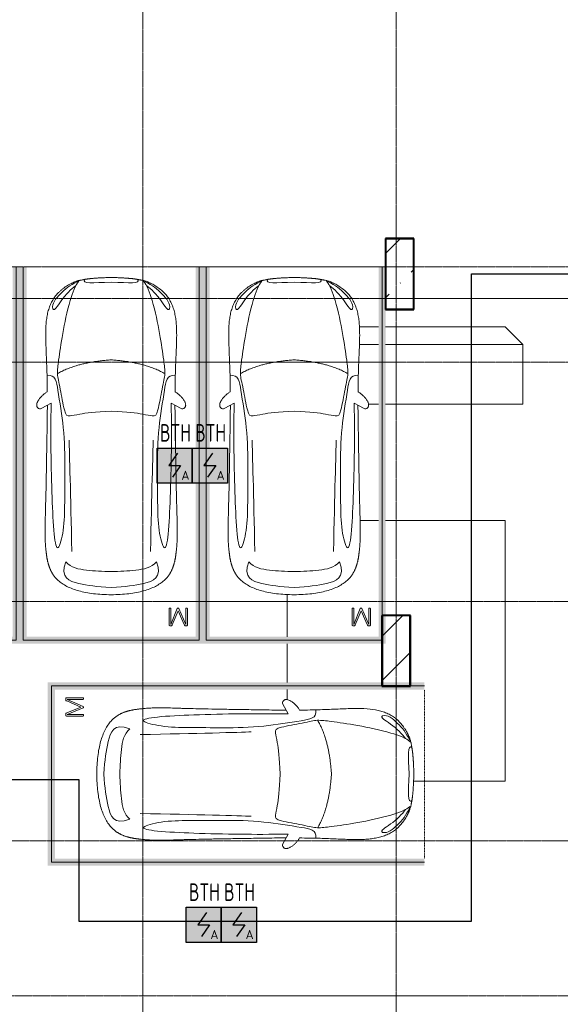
# Model space of a CAD drawing. Header units: millimetres. Extents: x -135639 to 224623, y -383017 to -59102.
# Tile 37 of 256: x 36444 to 44126, y -320736 to -306756. Entities that reach past the tile are written whole.
import ezdxf
from ezdxf.enums import TextEntityAlignment as Align

# ---------------------------------------------------------------- set-up
doc = ezdxf.new("R2010")
doc.units = ezdxf.units.MM
for name, pattern in [('CONTINOUS', [0]), ('Линия сетки', [25, 20, -2.5, 0, -2.5]), ('Невидимые', [5, 3, -2]), ('Штрих_3_3_', [6, 3, -3])]:
    doc.linetypes.add(name, pattern=pattern)
for name, color, linetype, lineweight in [('A-000-M_MASS', 7, 'Continuous', 18), ('A-200-M_WALL_INT', 7, 'Continuous', 18), ('C-953-M_PARKING', 7, 'Continuous', 18), ('C-953-MH_PARKING', 7, 'Невидимые', 18), ('S-160-M_FOUND', 7, 'Continuous', 18), ('S-280-M_COLUMN', 7, 'Continuous', 18), ('Z-030-M_GRID', 7, 'Continuous', 9), ('ПС', 7, 'Continuous', 40), ('СС-011-ПОЖ-СИГНАЛИЗАЦИЯ', 1, 'Continuous', 30)]:
    doc.layers.add(name, color=color, linetype=linetype, lineweight=lineweight)
doc.styles.add('1111', font='isocpeur.ttf')

# ---------------------------------------------------------------- blocks, each defined once
blk = doc.blocks.new('A_PAR_Parking - M-2663509-B2_-11_400_')
at = {"layer": 'C-953-M_PARKING', "true_color": 0xf7f9fb}
blk.add_hatch(color=7, dxfattribs=at).paths.add_polyline_path([(-1300, 2650), (-1300, -2700), (1300, -2700), (1300, 2650), (1200, 2650), (1200, -2600), (-1200, -2600), (-1200, 2650)])
at = {"layer": 'A-000-M_MASS', "color": 253, "true_color": 0xaaaaaa}
for p, q in [((-853, 717), (-993, 639)), ((853, 717), (993, 639)), ((-906, 687), (-993, 639)), ((993, 639), (906, 687))]:
    blk.add_line(p, q, dxfattribs=at)
for centre, start, end in [((-1010, 678), 223.4184, 293.9305), ((1010, 678), 246.0695, 316.5816)]:
    blk.add_arc(centre, 42.2, start, end, dxfattribs=at)
for points, knots in [([(-908, 876), (-908, 976), (-911, 1161), (-920, 1362), (-926, 1508), (-930, 1645), (-930, 1769), (-922, 1880), (-911, 1957), (-894, 2031), (-871, 2100), (-841, 2165), (-809, 2216), (-779, 2254), (-754, 2281), (-727, 2307), (-698, 2332), (-667, 2355), (-636, 2376), (-604, 2395), (-574, 2412), (-545, 2426), (-519, 2438), (-500, 2445), (-485, 2450), (-474, 2453), (-463, 2456), (-452, 2458), (-440, 2461), (-428, 2463), (-414, 2466), (-402, 2468), (-391, 2470), (-383, 2471), (-376, 2473), (-370, 2474), (-363, 2475), (-356, 2476), (-349, 2477), (-343, 2478), (-337, 2479), (-330, 2480), (-324, 2481), (-317, 2481), (-309, 2482), (-301, 2483), (-293, 2484), (-285, 2485), (-276, 2486), (-263, 2487), (-249, 2488), (-235, 2489), (-223, 2490), (-211, 2491), (-199, 2492), (-186, 2493), (-168, 2494), (-148, 2495), (-127, 2496), (-106, 2497), (-77, 2498), (-40, 2500), (-13, 2501), (1, 2501)], [-1, -1, -1, -1, -0.913265, -0.826531, -0.783163, -0.739796, -0.653061, -0.612245, -0.571429, -0.530612, -0.489796, -0.44898, -0.408163, -0.387755, -0.367347, -0.346939, -0.326531, -0.306122, -0.285714, -0.265306, -0.244898, -0.22449, -0.204082, -0.183673, -0.173469, -0.163265, -0.153061, -0.142857, -0.132653, -0.122449, -0.112245, -0.102041, -0.096939, -0.091837, -0.086735, -0.084184, -0.081633, -0.076531, -0.07398, -0.071429, -0.068878, -0.066327, -0.063776, -0.061224, -0.058673, -0.056122, -0.053571, -0.05102, -0.048469, -0.045918, -0.040816, -0.038265, -0.035714, -0.033163, -0.030612, -0.028061, -0.02551, -0.020408, -0.017857, -0.015306, -0.010204, -0.005102, 0, 0, 0, 0]), ([(-480, 2441), (-586, 2392), (-719, 2283), (-847, 2128), (-828, 2057)], [0, 0, 0, 0, 0.53668, 1.024735, 1.024735, 1.024735, 1.024735]), ([(-828, 2057), (-803, 2016), (-728, 2173), (-566, 2339), (-505, 2381)], [0, 0, 0, 0, 0.497572, 1.022643, 1.022643, 1.022643, 1.022643]), ([(-459, 2446), (-508, 2398), (-601, 2147), (-696, 1684), (-744, 1354), (-774, 1106), (-734, 996), (-660, 552), (-618, 522), (-447, 565), (-234, 590), (-2, 602)], [0, 0, 0, 0, 0.884172, 2.058368, 3.212407, 3.977765, 4.871213, 5.547774, 6.288901, 6.772879, 7.454401, 7.454401, 7.454401, 7.454401]), ([(1, 2501), (22, 2500), (51, 2499), (88, 2498), (113, 2497), (137, 2496), (160, 2494), (181, 2493), (201, 2492), (219, 2491), (237, 2489), (253, 2488), (268, 2487), (282, 2485), (295, 2484), (307, 2483), (320, 2481), (330, 2480), (338, 2479), (345, 2478), (350, 2477), (356, 2476), (361, 2475), (366, 2474), (371, 2473), (377, 2472), (385, 2471), (393, 2469), (403, 2467), (416, 2465), (434, 2462), (454, 2458), (476, 2453), (498, 2446), (521, 2437), (555, 2422), (605, 2396), (669, 2355), (730, 2307), (773, 2263), (802, 2225), (823, 2195), (841, 2164), (857, 2132), (871, 2099), (887, 2053), (904, 1994), (915, 1931), (922, 1879), (926, 1839), (928, 1798), (930, 1756), (930, 1720), (931, 1690), (931, 1667), (930, 1645), (930, 1621), (929, 1598), (929, 1566), (927, 1526), (925, 1459), (919, 1336), (911, 1145), (908, 970), (908, 876)], [-1, -1, -1, -1, -0.992347, -0.98852, -0.984694, -0.980867, -0.977041, -0.973214, -0.969388, -0.965561, -0.961735, -0.957908, -0.954082, -0.950255, -0.946429, -0.942602, -0.938776, -0.933673, -0.931122, -0.928571, -0.92602, -0.923469, -0.920918, -0.918367, -0.915816, -0.913265, -0.908163, -0.903061, -0.897959, -0.887755, -0.877551, -0.857143, -0.836735, -0.816327, -0.795918, -0.77551, -0.734694, -0.693878, -0.653061, -0.612245, -0.591837, -0.571429, -0.55102, -0.530612, -0.510204, -0.489796, -0.44898, -0.408163, -0.387755, -0.367347, -0.346939, -0.326531, -0.306122, -0.295918, -0.285714, -0.27551, -0.265306, -0.255102, -0.244898, -0.22449, -0.204082, -0.163265, -0.081633, 0, 0, 0, 0]), ([(459, 2446), (508, 2398), (601, 2147), (696, 1684), (744, 1354), (774, 1106), (734, 996), (660, 552), (618, 522), (447, 565), (234, 590), (2, 602)], [0, 0, 0, 0, 0.884172, 2.058368, 3.212407, 3.977765, 4.871213, 5.547774, 6.288901, 6.772879, 7.454401, 7.454401, 7.454401, 7.454401]), ([(480, 2441), (586, 2392), (719, 2283), (847, 2128), (828, 2057)], [0, 0, 0, 0, 0.53668, 1.024735, 1.024735, 1.024735, 1.024735]), ([(828, 2057), (803, 2016), (728, 2173), (566, 2339), (505, 2381)], [0, 0, 0, 0, 0.497572, 1.022643, 1.022643, 1.022643, 1.022643]), ([(-908, 1106), (-792, 1130), (-753, 859), (-663, 332), (-655, -196), (-661, -684), (-663, -1068), (-764, -1443), (-817, -1157), (-842, -605), (-857, -17), (-857, 454), (-853, 717)], [0, 0, 0, 0, 1.013953, 2.476159, 4.172855, 5.704608, 7.082231, 8.244161, 9.589947, 11.154659, 12.917121, 14.362976, 14.362976, 14.362976, 14.362976]), ([(908, 1106), (792, 1130), (753, 859), (663, 332), (655, -196), (661, -684), (663, -1068), (764, -1443), (817, -1157), (842, -605), (857, -17), (857, 454), (853, 717)], [0, 0, 0, 0, 1.013953, 2.476159, 4.172855, 5.704608, 7.082231, 8.244161, 9.589947, 11.154659, 12.917121, 14.362976, 14.362976, 14.362976, 14.362976]), ([(-1041, 649), (-1044, 652), (-1049, 657), (-1053, 664), (-1055, 669), (-1057, 675), (-1058, 682), (-1058, 688), (-1058, 702), (-1052, 723), (-1036, 756), (-1011, 790), (-985, 818), (-962, 839), (-944, 853), (-926, 866), (-914, 873), (-908, 876)], [-1, -1, -1, -1, -0.941667, -0.9125, -0.883333, -0.854167, -0.825, -0.795833, -0.766667, -0.65, -0.533333, -0.4, -0.266667, -0.2, -0.133333, -0.066667, 0, 0, 0, 0]), ([(908, 876), (913, 873), (923, 867), (944, 853), (971, 832), (1000, 803), (1026, 771), (1043, 742), (1053, 719), (1057, 703), (1059, 690), (1058, 680), (1056, 673), (1054, 666), (1050, 658), (1045, 652), (1041, 649)], [-1, -1, -1, -1, -0.941667, -0.883333, -0.766667, -0.65, -0.533333, -0.4, -0.333333, -0.266667, -0.2, -0.166667, -0.133333, -0.1, -0.066667, 0, 0, 0, 0]), ([(0, -2004), (-45, -2004), (-132, -2001), (-252, -1991), (-362, -1974), (-462, -1950), (-551, -1921), (-630, -1886), (-686, -1853), (-726, -1824), (-753, -1802), (-774, -1782), (-789, -1766), (-799, -1753), (-809, -1740), (-819, -1727), (-828, -1714), (-836, -1701), (-844, -1688), (-851, -1674), (-858, -1661), (-864, -1647), (-870, -1634), (-876, -1620), (-881, -1606), (-885, -1592), (-890, -1578), (-894, -1565), (-897, -1551), (-901, -1537), (-904, -1524), (-907, -1510), (-909, -1497), (-912, -1483), (-914, -1470), (-916, -1457), (-918, -1444), (-919, -1432), (-921, -1419), (-923, -1403), (-925, -1383), (-928, -1361), (-930, -1339), (-932, -1318), (-934, -1290), (-936, -1257), (-938, -1218), (-939, -1179), (-940, -1139), (-940, -1097), (-939, -1039), (-938, -958), (-934, -846), (-931, -714), (-926, -559), (-923, -376), (-919, -163), (-915, 82), (-911, 315), (-908, 521), (-907, 631), (-906, 687)], [-1, -1, -1, -1, -0.97619, -0.952381, -0.928571, -0.904762, -0.880952, -0.857143, -0.833333, -0.821429, -0.809524, -0.797619, -0.791667, -0.785714, -0.779762, -0.77381, -0.767857, -0.761905, -0.755952, -0.75, -0.744048, -0.738095, -0.732143, -0.72619, -0.720238, -0.714286, -0.708333, -0.702381, -0.696429, -0.690476, -0.684524, -0.678571, -0.672619, -0.666667, -0.660714, -0.654762, -0.64881, -0.642857, -0.636905, -0.630952, -0.619048, -0.607143, -0.595238, -0.583333, -0.571429, -0.547619, -0.52381, -0.5, -0.47619, -0.452381, -0.428571, -0.380952, -0.333333, -0.285714, -0.238095, -0.190476, -0.142857, -0.095238, -0.047619, -0.02381, 0, 0, 0, 0]), ([(906, 687), (907, 631), (908, 521), (911, 367), (913, 222), (916, 41), (919, -163), (923, -376), (926, -559), (930, -688), (932, -780), (934, -844), (936, -902), (938, -956), (939, -1007), (940, -1053), (940, -1097), (940, -1139), (939, -1179), (938, -1218), (936, -1257), (934, -1290), (932, -1318), (930, -1339), (928, -1361), (925, -1383), (923, -1403), (921, -1419), (919, -1432), (918, -1444), (916, -1457), (914, -1470), (912, -1483), (909, -1497), (907, -1510), (904, -1524), (901, -1537), (897, -1551), (894, -1565), (890, -1578), (885, -1592), (881, -1606), (876, -1620), (870, -1634), (864, -1647), (858, -1661), (851, -1674), (844, -1688), (836, -1701), (828, -1714), (819, -1727), (809, -1740), (799, -1753), (789, -1766), (774, -1782), (753, -1802), (726, -1824), (686, -1853), (607, -1900), (495, -1942), (362, -1974), (252, -1991), (132, -2001), (45, -2004), (0, -2004)], [-1, -1, -1, -1, -0.97619, -0.952381, -0.928571, -0.904762, -0.857143, -0.809524, -0.761905, -0.714286, -0.690476, -0.666667, -0.642857, -0.619048, -0.595238, -0.571429, -0.547619, -0.52381, -0.5, -0.47619, -0.452381, -0.428571, -0.416667, -0.404762, -0.392857, -0.380952, -0.369048, -0.363095, -0.357143, -0.35119, -0.345238, -0.339286, -0.333333, -0.327381, -0.321429, -0.315476, -0.309524, -0.303571, -0.297619, -0.291667, -0.285714, -0.279762, -0.27381, -0.267857, -0.261905, -0.255952, -0.25, -0.244048, -0.238095, -0.232143, -0.22619, -0.220238, -0.214286, -0.208333, -0.202381, -0.190476, -0.178571, -0.166667, -0.142857, -0.095238, -0.071429, -0.047619, -0.02381, 0, 0, 0, 0]), ([(-643, -1535), (-732, -1765), (-468, -1855), (-203, -1891), (-2, -1902)], [0, 0, 0, 0, 0.867049, 1.684227, 1.684227, 1.684227, 1.684227]), ([(-643, -1535), (-570, -1622), (-349, -1664), (-124, -1672), (-2, -1676)], [0, 0, 0, 0, 0.616728, 1.242165, 1.242165, 1.242165, 1.242165]), ([(643, -1535), (732, -1765), (468, -1855), (203, -1891), (2, -1902)], [0, 0, 0, 0, 0.867049, 1.684227, 1.684227, 1.684227, 1.684227]), ([(643, -1535), (570, -1622), (349, -1664), (124, -1672), (2, -1676)], [0, 0, 0, 0, 0.616728, 1.242165, 1.242165, 1.242165, 1.242165])]:
    blk.add_open_spline(points, degree=3, knots=knots, dxfattribs=at)
for points, degree in [([(-376, 2470), (-425, 2412), (-257, 2425), (-2, 2432)], 3), ([(376, 2470), (425, 2412), (257, 2425), (2, 2432)], 3), ([(-2, 1330), (-478, 1299), (-762, 1135)], 2), ([(2, 1330), (478, 1299), (762, 1135)], 2), ([(-599, 190), (-592, 24), (-575, -588), (-560, -1389)], 3), ([(599, 190), (592, 24), (575, -588), (560, -1389)], 3)]:
    blk.add_open_spline(points, degree=degree, dxfattribs=at)
at = {"layer": 'C-953-M_PARKING', "color": 253, "true_color": 0xaaaaaa}
for p, q in [((-1250, -2650), (-1250, 2650)), ((1250, 2650), (1250, -2650)), ((823, -2198), (822, -2200)), ((822, -2200), (822, -2434)), ((825, -2196), (823, -2198)), ((823, -2198), (825, -2196)), ((828, -2195), (825, -2196)), ((825, -2196), (828, -2195)), ((834, -2195), (828, -2195)), ((840, -2195), (834, -2195)), ((844, -2196), (840, -2195)), ((840, -2195), (844, -2196)), ((846, -2198), (844, -2196)), ((844, -2196), (846, -2198)), ((846, -2200), (846, -2198)), ((938, -2199), (846, -2425)), ((846, -2425), (846, -2200)), ((869, -2430), (950, -2232)), ((939, -2197), (938, -2199)), ((938, -2199), (939, -2197)), ((941, -2196), (939, -2197)), ((939, -2197), (941, -2196)), ((944, -2195), (941, -2196)), ((941, -2196), (944, -2195)), ((949, -2195), (944, -2195)), ((944, -2195), (949, -2195)), ((953, -2195), (949, -2195)), ((949, -2195), (953, -2195)), ((950, -2232), (1037, -2429)), ((956, -2196), (953, -2195)), ((953, -2195), (956, -2196)), ((958, -2197), (956, -2196)), ((956, -2196), (958, -2197)), ((960, -2199), (958, -2197)), ((958, -2197), (960, -2199)), ((1059, -2425), (960, -2199)), ((1061, -2196), (1059, -2198)), ((1059, -2198), (1061, -2196)), ((1059, -2198), (1059, -2200)), ((1059, -2200), (1059, -2425)), ((1065, -2195), (1061, -2196)), ((1061, -2196), (1065, -2195)), ((1070, -2195), (1065, -2195)), ((1076, -2195), (1070, -2195)), ((1080, -2196), (1076, -2195)), ((1076, -2195), (1080, -2196)), ((1082, -2198), (1080, -2196)), ((1080, -2196), (1082, -2198)), ((1083, -2200), (1082, -2198)), ((1082, -2198), (1083, -2200)), ((1083, -2434), (1083, -2200)), ((822, -2434), (826, -2443)), ((826, -2443), (833, -2446)), ((833, -2446), (846, -2446)), ((846, -2446), (855, -2445)), ((855, -2445), (861, -2442)), ((861, -2442), (866, -2437)), ((866, -2437), (869, -2430)), ((1037, -2429), (1041, -2437)), ((1041, -2437), (1046, -2442)), ((1046, -2442), (1051, -2445)), ((1051, -2445), (1058, -2446)), ((1058, -2446), (1072, -2446)), ((1072, -2446), (1075, -2445)), ((1075, -2445), (1072, -2446)), ((1075, -2445), (1079, -2443)), ((1079, -2443), (1075, -2445)), ((1079, -2443), (1082, -2440)), ((1082, -2440), (1079, -2443)), ((1082, -2440), (1083, -2434)), ((1250, -2650), (-1250, -2650))]:
    blk.add_line(p, q, dxfattribs=at)
at = {"layer": 'C-953-MH_PARKING', "color": 253, "linetype": 'Штрих_3_3_', "true_color": 0xaaaaaa}
blk.add_line((-1200, 2650), (1200, 2650), dxfattribs=at)
blk = doc.blocks.new('A_PAR_Parking - M-V4-B2_-11_400_')
at = {"layer": 'C-953-M_PARKING', "true_color": 0xf7f9fb}
blk.add_hatch(color=7, dxfattribs=at).paths.add_polyline_path([(-1300, -2580), (-1300, -2650), (-1200, -2650), (-1200, 2600), (1200, 2600), (1200, -2650), (1300, -2650), (1300, 2700), (-1300, 2700), (-1300, -1886)])
at = {"layer": 'A-000-M_MASS', "color": 253, "true_color": 0xaaaaaa}
for p, q in [((-853, -717), (-993, -639)), ((-906, -687), (-993, -639)), ((853, -717), (993, -639)), ((993, -639), (906, -687))]:
    blk.add_line(p, q, dxfattribs=at)
for centre, start, end in [((-1010, -678), 66.0695, 136.5816), ((1010, -678), 43.4184, 113.9305)]:
    blk.add_arc(centre, 42.2, start, end, dxfattribs=at)
for points, knots in [([(0, 2004), (-45, 2004), (-132, 2001), (-252, 1991), (-362, 1974), (-495, 1942), (-607, 1900), (-686, 1853), (-726, 1824), (-753, 1802), (-774, 1782), (-789, 1766), (-799, 1753), (-809, 1740), (-819, 1727), (-828, 1714), (-836, 1701), (-844, 1688), (-851, 1674), (-858, 1661), (-864, 1647), (-870, 1634), (-876, 1620), (-881, 1606), (-885, 1592), (-890, 1578), (-894, 1565), (-897, 1551), (-901, 1537), (-904, 1524), (-907, 1510), (-909, 1497), (-912, 1483), (-914, 1470), (-916, 1457), (-918, 1444), (-919, 1432), (-921, 1419), (-923, 1403), (-925, 1383), (-928, 1361), (-930, 1339), (-932, 1318), (-934, 1290), (-936, 1257), (-938, 1218), (-939, 1179), (-940, 1139), (-940, 1097), (-940, 1053), (-939, 1007), (-938, 956), (-936, 902), (-934, 844), (-932, 780), (-930, 688), (-926, 559), (-923, 376), (-919, 163), (-915, -82), (-911, -315), (-908, -521), (-907, -631), (-906, -687)], [0, 0, 0, 0, 0.02381, 0.047619, 0.071429, 0.095238, 0.142857, 0.166667, 0.178571, 0.190476, 0.202381, 0.208333, 0.214286, 0.220238, 0.22619, 0.232143, 0.238095, 0.244048, 0.25, 0.255952, 0.261905, 0.267857, 0.27381, 0.279762, 0.285714, 0.291667, 0.297619, 0.303571, 0.309524, 0.315476, 0.321429, 0.327381, 0.333333, 0.339286, 0.345238, 0.35119, 0.357143, 0.363095, 0.369048, 0.380952, 0.392857, 0.404762, 0.416667, 0.428571, 0.452381, 0.47619, 0.5, 0.52381, 0.547619, 0.571429, 0.595238, 0.619048, 0.642857, 0.666667, 0.690476, 0.714286, 0.761905, 0.809524, 0.857143, 0.904762, 0.952381, 0.97619, 1, 1, 1, 1]), ([(906, -687), (907, -631), (908, -521), (911, -367), (913, -222), (916, -41), (919, 163), (923, 376), (926, 559), (930, 688), (932, 780), (935, 865), (938, 958), (939, 1039), (940, 1097), (940, 1139), (939, 1179), (938, 1218), (937, 1250), (935, 1277), (933, 1304), (930, 1332), (928, 1361), (925, 1383), (923, 1403), (921, 1419), (919, 1432), (918, 1444), (916, 1457), (914, 1470), (912, 1483), (909, 1497), (907, 1510), (904, 1524), (901, 1537), (897, 1551), (894, 1565), (890, 1578), (885, 1592), (881, 1606), (876, 1620), (870, 1634), (864, 1647), (858, 1661), (851, 1674), (844, 1688), (836, 1701), (828, 1714), (819, 1727), (809, 1740), (799, 1753), (789, 1766), (774, 1782), (753, 1802), (726, 1824), (686, 1853), (630, 1886), (551, 1921), (462, 1950), (362, 1974), (252, 1991), (132, 2001), (45, 2004), (0, 2004)], [0, 0, 0, 0, 0.02381, 0.047619, 0.071429, 0.095238, 0.142857, 0.190476, 0.238095, 0.285714, 0.309524, 0.333333, 0.380952, 0.428571, 0.452381, 0.47619, 0.5, 0.52381, 0.547619, 0.559524, 0.571429, 0.595238, 0.607143, 0.619048, 0.630952, 0.636905, 0.642857, 0.64881, 0.654762, 0.660714, 0.666667, 0.672619, 0.678571, 0.684524, 0.690476, 0.696429, 0.702381, 0.708333, 0.714286, 0.720238, 0.72619, 0.732143, 0.738095, 0.744048, 0.75, 0.755952, 0.761905, 0.767857, 0.77381, 0.779762, 0.785714, 0.791667, 0.797619, 0.809524, 0.821429, 0.833333, 0.857143, 0.880952, 0.904762, 0.928571, 0.952381, 0.97619, 1, 1, 1, 1]), ([(-643, 1535), (-732, 1765), (-468, 1855), (-203, 1891), (-2, 1902)], [0, 0, 0, 0, 0.867049, 1.684227, 1.684227, 1.684227, 1.684227]), ([(643, 1535), (732, 1765), (468, 1855), (203, 1891), (2, 1902)], [0, 0, 0, 0, 0.867049, 1.684227, 1.684227, 1.684227, 1.684227]), ([(-643, 1535), (-570, 1622), (-349, 1664), (-124, 1672), (-2, 1676)], [0, 0, 0, 0, 0.616728, 1.242165, 1.242165, 1.242165, 1.242165]), ([(643, 1535), (570, 1622), (349, 1664), (124, 1672), (2, 1676)], [0, 0, 0, 0, 0.616728, 1.242165, 1.242165, 1.242165, 1.242165]), ([(-908, -1106), (-792, -1130), (-753, -859), (-663, -332), (-655, 196), (-661, 684), (-663, 1068), (-764, 1443), (-817, 1157), (-842, 605), (-857, 17), (-857, -454), (-853, -717)], [0, 0, 0, 0, 1.013953, 2.476159, 4.172855, 5.704608, 7.082231, 8.244161, 9.589947, 11.154659, 12.917121, 14.362976, 14.362976, 14.362976, 14.362976]), ([(908, -1106), (792, -1130), (753, -859), (663, -332), (655, 196), (661, 684), (663, 1068), (764, 1443), (817, 1157), (842, 605), (857, 17), (857, -454), (853, -717)], [0, 0, 0, 0, 1.013953, 2.476159, 4.172855, 5.704608, 7.082231, 8.244161, 9.589947, 11.154659, 12.917121, 14.362976, 14.362976, 14.362976, 14.362976]), ([(-459, -2446), (-508, -2398), (-601, -2147), (-696, -1684), (-744, -1354), (-774, -1106), (-734, -996), (-660, -552), (-618, -522), (-447, -565), (-234, -590), (-2, -602)], [0, 0, 0, 0, 0.884172, 2.058368, 3.212407, 3.977765, 4.871213, 5.547774, 6.288901, 6.772879, 7.454401, 7.454401, 7.454401, 7.454401]), ([(459, -2446), (508, -2398), (601, -2147), (696, -1684), (744, -1354), (774, -1106), (734, -996), (660, -552), (618, -522), (447, -565), (234, -590), (2, -602)], [0, 0, 0, 0, 0.884172, 2.058368, 3.212407, 3.977765, 4.871213, 5.547774, 6.288901, 6.772879, 7.454401, 7.454401, 7.454401, 7.454401]), ([(-1041, -649), (-1045, -652), (-1050, -658), (-1054, -666), (-1056, -673), (-1058, -680), (-1059, -690), (-1057, -703), (-1053, -719), (-1043, -742), (-1026, -771), (-1000, -803), (-971, -832), (-944, -853), (-923, -867), (-913, -873), (-908, -876)], [0, 0, 0, 0, 0.066667, 0.1, 0.133333, 0.166667, 0.2, 0.266667, 0.333333, 0.4, 0.533333, 0.65, 0.766667, 0.883333, 0.941667, 1, 1, 1, 1]), ([(908, -876), (914, -873), (926, -866), (944, -853), (962, -839), (985, -818), (1011, -790), (1036, -756), (1052, -723), (1058, -702), (1058, -688), (1058, -682), (1057, -675), (1055, -669), (1053, -664), (1049, -657), (1044, -652), (1041, -649)], [0, 0, 0, 0, 0.066667, 0.133333, 0.2, 0.266667, 0.4, 0.533333, 0.65, 0.766667, 0.795833, 0.825, 0.854167, 0.883333, 0.9125, 0.941667, 1, 1, 1, 1]), ([(-908, -876), (-908, -970), (-911, -1145), (-919, -1337), (-925, -1476), (-928, -1559), (-929, -1622), (-930, -1660), (-930, -1690), (-930, -1713), (-929, -1734), (-929, -1756), (-928, -1777), (-927, -1805), (-925, -1840), (-921, -1880), (-916, -1919), (-910, -1957), (-902, -1994), (-893, -2030), (-882, -2065), (-870, -2099), (-856, -2133), (-840, -2165), (-821, -2196), (-801, -2225), (-772, -2263), (-729, -2308), (-668, -2356), (-604, -2396), (-554, -2423), (-519, -2438), (-496, -2446), (-474, -2453), (-452, -2458), (-432, -2462), (-414, -2466), (-402, -2468), (-391, -2470), (-383, -2471), (-376, -2473), (-370, -2474), (-365, -2475), (-360, -2475), (-354, -2476), (-349, -2477), (-343, -2478), (-337, -2479), (-328, -2480), (-318, -2481), (-305, -2483), (-293, -2484), (-280, -2486), (-266, -2487), (-251, -2488), (-235, -2489), (-218, -2491), (-199, -2492), (-179, -2493), (-158, -2495), (-135, -2496), (-111, -2497), (-86, -2498), (-50, -2499), (-20, -2500), (1, -2501)], [0, 0, 0, 0, 0.081633, 0.163265, 0.204082, 0.244898, 0.265306, 0.285714, 0.295918, 0.306122, 0.316327, 0.326531, 0.336735, 0.346939, 0.367347, 0.387755, 0.408163, 0.428571, 0.44898, 0.469388, 0.489796, 0.510204, 0.530612, 0.55102, 0.571429, 0.591837, 0.612245, 0.653061, 0.693878, 0.734694, 0.77551, 0.795918, 0.816327, 0.836735, 0.857143, 0.877551, 0.887755, 0.897959, 0.903061, 0.908163, 0.913265, 0.915816, 0.918367, 0.920918, 0.923469, 0.92602, 0.928571, 0.931122, 0.933673, 0.938776, 0.942602, 0.946429, 0.950255, 0.954082, 0.957908, 0.961735, 0.965561, 0.969388, 0.973214, 0.977041, 0.980867, 0.984694, 0.98852, 0.992347, 1, 1, 1, 1]), ([(1, -2501), (15, -2501), (42, -2500), (79, -2498), (108, -2497), (129, -2496), (145, -2495), (160, -2494), (174, -2494), (188, -2493), (205, -2492), (221, -2490), (237, -2489), (247, -2488), (258, -2488), (268, -2487), (277, -2486), (289, -2485), (303, -2483), (316, -2482), (325, -2480), (332, -2479), (338, -2479), (345, -2478), (350, -2477), (358, -2476), (365, -2474), (371, -2473), (377, -2472), (385, -2471), (393, -2469), (403, -2467), (416, -2465), (429, -2463), (442, -2460), (454, -2458), (465, -2455), (476, -2452), (487, -2449), (501, -2445), (521, -2437), (547, -2426), (575, -2412), (606, -2395), (637, -2376), (679, -2347), (730, -2307), (781, -2254), (824, -2196), (858, -2133), (884, -2065), (911, -1970), (929, -1835), (932, -1681), (928, -1539), (922, -1387), (912, -1177), (908, -982), (908, -876)], [0, 0, 0, 0, 0.005102, 0.010204, 0.015306, 0.017857, 0.020408, 0.022959, 0.02551, 0.028061, 0.030612, 0.035714, 0.038265, 0.040816, 0.043367, 0.045918, 0.048469, 0.05102, 0.056122, 0.061224, 0.063776, 0.066327, 0.068878, 0.071429, 0.07398, 0.076531, 0.081633, 0.084184, 0.086735, 0.091837, 0.096939, 0.102041, 0.112245, 0.122449, 0.132653, 0.142857, 0.153061, 0.163265, 0.173469, 0.183673, 0.204082, 0.22449, 0.244898, 0.265306, 0.285714, 0.306122, 0.346939, 0.387755, 0.428571, 0.469388, 0.510204, 0.55102, 0.632653, 0.72449, 0.770408, 0.816327, 0.908163, 1, 1, 1, 1]), ([(-480, -2441), (-586, -2392), (-719, -2283), (-847, -2128), (-828, -2057)], [0, 0, 0, 0, 0.53668, 1.024735, 1.024735, 1.024735, 1.024735]), ([(-828, -2057), (-803, -2016), (-728, -2173), (-566, -2339), (-505, -2381)], [0, 0, 0, 0, 0.497572, 1.022643, 1.022643, 1.022643, 1.022643]), ([(480, -2441), (586, -2392), (719, -2283), (847, -2128), (828, -2057)], [0, 0, 0, 0, 0.53668, 1.024735, 1.024735, 1.024735, 1.024735]), ([(828, -2057), (803, -2016), (728, -2173), (566, -2339), (505, -2381)], [0, 0, 0, 0, 0.497572, 1.022643, 1.022643, 1.022643, 1.022643])]:
    blk.add_open_spline(points, degree=3, knots=knots, dxfattribs=at)
for points, degree in [([(-599, -190), (-592, -24), (-575, 588), (-560, 1389)], 3), ([(599, -190), (592, -24), (575, 588), (560, 1389)], 3), ([(-2, -1330), (-478, -1299), (-762, -1135)], 2), ([(2, -1330), (478, -1299), (762, -1135)], 2), ([(-376, -2470), (-425, -2412), (-257, -2425), (-2, -2432)], 3), ([(376, -2470), (425, -2412), (257, -2425), (2, -2432)], 3)]:
    blk.add_open_spline(points, degree=degree, dxfattribs=at)
at = {"layer": 'C-953-M_PARKING', "color": 253, "true_color": 0xaaaaaa}
for p, q in [((1250, 2650), (-1250, 2650)), ((-1250, 2650), (-1250, -2650)), ((1250, -2650), (1250, 2650)), ((826, 2443), (822, 2434)), ((822, 2434), (822, 2200)), ((833, 2446), (826, 2443)), ((846, 2446), (833, 2446)), ((855, 2445), (846, 2446)), ((846, 2200), (846, 2425)), ((846, 2425), (938, 2199)), ((861, 2442), (855, 2445)), ((866, 2437), (861, 2442)), ((869, 2430), (866, 2437)), ((950, 2232), (869, 2430)), ((1037, 2429), (950, 2232)), ((960, 2199), (1059, 2425)), ((1041, 2437), (1037, 2429)), ((1046, 2442), (1041, 2437)), ((1051, 2445), (1046, 2442)), ((1058, 2446), (1051, 2445)), ((1072, 2446), (1058, 2446)), ((1059, 2425), (1059, 2200)), ((1075, 2445), (1072, 2446)), ((1072, 2446), (1075, 2445)), ((1079, 2443), (1075, 2445)), ((1075, 2445), (1079, 2443)), ((1082, 2440), (1079, 2443)), ((1079, 2443), (1082, 2440)), ((1083, 2434), (1082, 2440)), ((1083, 2200), (1083, 2434)), ((822, 2200), (823, 2198)), ((823, 2198), (825, 2196)), ((825, 2196), (823, 2198)), ((825, 2196), (828, 2195)), ((828, 2195), (825, 2196)), ((828, 2195), (834, 2195)), ((834, 2195), (840, 2195)), ((840, 2195), (844, 2196)), ((844, 2196), (840, 2195)), ((844, 2196), (846, 2198)), ((846, 2198), (844, 2196)), ((846, 2198), (846, 2200)), ((938, 2199), (939, 2197)), ((939, 2197), (938, 2199)), ((939, 2197), (941, 2196)), ((941, 2196), (939, 2197)), ((941, 2196), (944, 2195)), ((944, 2195), (941, 2196)), ((944, 2195), (949, 2195)), ((949, 2195), (944, 2195)), ((949, 2195), (953, 2195)), ((953, 2195), (949, 2195)), ((953, 2195), (956, 2196)), ((956, 2196), (953, 2195)), ((956, 2196), (958, 2197)), ((958, 2197), (956, 2196)), ((958, 2197), (960, 2199)), ((960, 2199), (958, 2197)), ((1059, 2200), (1059, 2198)), ((1059, 2198), (1061, 2196)), ((1061, 2196), (1059, 2198)), ((1061, 2196), (1065, 2195)), ((1065, 2195), (1061, 2196)), ((1065, 2195), (1070, 2195)), ((1070, 2195), (1076, 2195)), ((1076, 2195), (1080, 2196)), ((1080, 2196), (1076, 2195)), ((1080, 2196), (1082, 2198)), ((1082, 2198), (1080, 2196)), ((1082, 2198), (1083, 2200)), ((1083, 2200), (1082, 2198))]:
    blk.add_line(p, q, dxfattribs=at)
at = {"layer": 'C-953-MH_PARKING', "color": 253, "linetype": 'Штрих_3_3_', "true_color": 0xaaaaaa}
blk.add_line((-1200, -2650), (1200, -2650), dxfattribs=at)
blk = doc.blocks.new('135_SLK_GD_AR_rvt-1-B2_-11_400_')
at = {"layer": 'A-200-M_WALL_INT', "color": 253, "lineweight": 40, "true_color": 0xaaaaaa}
for p, q in [((50200, 51852), (50198, 51852)), ((50198, 51852), (50198, 50848)), ((50602, 51852), (50200, 51852)), ((50602, 51850), (50602, 51852)), ((50602, 50848), (50602, 51850)), ((50198, 50848), (50200, 50848)), ((50200, 50848), (50600, 50848)), ((50600, 50848), (50602, 50848)), ((50150, 46502), (50148, 46502)), ((50148, 46502), (50148, 45498)), ((50552, 46502), (50150, 46502)), ((50552, 46500), (50552, 46502)), ((50552, 45498), (50552, 46500)), ((50148, 45498), (50150, 45498)), ((50150, 45498), (50550, 45498)), ((50550, 45498), (50552, 45498))]:
    blk.add_line(p, q, dxfattribs=at)
at = {"layer": 'C-953-M_PARKING', "color": 253, "lineweight": 18, "true_color": 0xaaaaaa}
for p in [(43700, 48800), (46300, 48800), (48900, 48800)]:
    blk.add_blockref('A_PAR_Parking - M-2663509-B2_-11_400_', p, dxfattribs=at)
at = {"layer": 'C-953-M_PARKING', "color": 253, "lineweight": 18, "true_color": 0xaaaaaa, "rotation": 89.99999999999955}
blk.add_blockref('A_PAR_Parking - M-V4-B2_-11_400_', (48100, 44250), dxfattribs=at)
blk = doc.blocks.new('Бетон-Прямоугольная-Колонна - CLM_Подземные этажи_В40-400х1000-V148-B2_-11_400_')
at = {"layer": 'S-280-M_COLUMN', "lineweight": 9, "true_color": 0xaaaaaa}
h = blk.add_hatch(dxfattribs=at)
h.set_pattern_fill('FP_26', color=253, style=0, pattern_type=2)
h.set_pattern_definition([(45, (-50400, -51350), (-628.618, 628.618), []), (45, (-49771.4, -51350), (-628.618, 628.618), [1111.25, -222.25, 6.706, -215.544])])
h.paths.add_polyline_path([(200, -500), (200, 500), (-200, 500), (-200, -500)])
at = {"layer": 'S-280-M_COLUMN', "color": 253, "lineweight": 40, "true_color": 0xaaaaaa}
for p, q in [((200, 500), (-200, 500)), ((-200, 500), (-200, -500)), ((200, -500), (200, 500)), ((-200, -500), (200, -500))]:
    blk.add_line(p, q, dxfattribs=at)
blk = doc.blocks.new('Бетон-Прямоугольная-Колонна - CLM_Подземные этажи_В40-400х1000-V205-B2_-11_400_')
at = {"layer": 'S-280-M_COLUMN', "lineweight": 9, "true_color": 0xaaaaaa}
h = blk.add_hatch(dxfattribs=at)
h.set_pattern_fill('FP_84', color=253, style=0, pattern_type=2)
h.set_pattern_definition([(45, (-50350, -46000), (-628.618, 628.618), []), (45, (-49721.4, -46000), (-628.618, 628.618), [1111.25, -222.25, 6.706, -215.544])])
h.paths.add_polyline_path([(200, -500), (200, 500), (-200, 500), (-200, -500)])
at = {"layer": 'S-280-M_COLUMN', "color": 253, "lineweight": 40, "true_color": 0xaaaaaa}
for p, q in [((200, 500), (-200, 500)), ((-200, 500), (-200, -500)), ((200, -500), (200, 500)), ((-200, -500), (200, -500))]:
    blk.add_line(p, q, dxfattribs=at)
blk = doc.blocks.new('135_SLK_GD_KR_rvt-1-B2_-11_400_')
at = {"layer": 'S-160-M_FOUND', "color": 253, "true_color": 0xaaaaaa}
for p, q in [((49828, 50600), (50100, 50600)), ((50200, 50600), (51900, 50600)), ((51900, 50600), (52150, 50350)), ((50100, 50350), (49828, 50350)), ((52150, 50350), (50200, 50350)), ((52150, 49500), (52150, 50350)), ((49957, 49500), (50100, 49500)), ((50200, 49500), (52150, 49500)), ((50100, 47850), (49837, 47850)), ((51900, 47850), (50200, 47850)), ((51900, 44150), (51900, 47850)), ((48800, 46799), (48800, 46200)), ((48800, 46100), (48800, 45552)), ((48800, 45450), (48800, 45307)), ((50597, 44150), (51900, 44150))]:
    blk.add_line(p, q, dxfattribs=at)
at = {"layer": 'S-280-M_COLUMN', "color": 253, "lineweight": 18, "true_color": 0xaaaaaa}
for name, p in [('Бетон-Прямоугольная-Колонна - CLM_Подземные этажи_В40-400х1000-V148-B2_-11_400_', (50400, 51350)), ('Бетон-Прямоугольная-Колонна - CLM_Подземные этажи_В40-400х1000-V205-B2_-11_400_', (50350, 46000))]:
    blk.add_blockref(name, p, dxfattribs=at)
blk = doc.blocks.new('-2 этаж')
at = {"layer": 'Z-030-M_GRID', "color": 253, "linetype": 'Линия сетки', "true_color": 0xaaaaaa}
for p, q in [((305842.3, -369625.5), (305842.3, -260674.5)), ((309442.3, -369625.3), (309442.3, -260674.3)), ((412500.8, -298477.3), (255411, -298477.3)), ((415036, -298927.3), (255411, -298927.3)), ((412500.8, -299827.3), (255411.1, -299827.3)), ((415041.1, -303227.3), (255411.3, -303227.3)), ((415041.3, -306627.3), (255411.5, -306627.3)), ((412503.2, -308827.3), (255411.6, -308827.3))]:
    blk.add_line(p, q, dxfattribs=at)
at = {"lineweight": 5}
for name in ['135_SLK_GD_KR_rvt-1-B2_-11_400_', '135_SLK_GD_AR_rvt-1-B2_-11_400_']:
    blk.add_blockref(name, (259092.3, -349927.3), dxfattribs=at)
blk = doc.blocks.new('*U4706')
at = {"lineweight": 35, "true_color": 0xffffff}
h = blk.add_hatch(color=7, dxfattribs=at)
h.dxf.hatch_style = 1
h.paths.add_polyline_path([(0, 500), (0, 0), (500, 0), (500, 500)])
at = {"color": 1, "linetype": 'ByBlock', "lineweight": -2}
for p, q in [((289, 426), (167, 250)), ((167, 250), (333, 250)), ((333, 250), (219, 86))]:
    blk.add_line(p, q, dxfattribs=at)
at = {"color": 1, "linetype": 'ByBlock', "lineweight": -2, "ltscale": 0.1}
blk.add_lwpolyline([(0, 500), (500, 500), (500, 0), (0, 0)], close=True, dxfattribs=at)
at = {"color": 1, "linetype": 'ByBlock', "lineweight": -2, "ltscale": 1000, "style": '1111'}
blk.add_text('A', height=128, dxfattribs=at).set_placement((403, 49), align=Align.CENTER)
at = {"color": 0, "linetype": 'ByBlock', "lineweight": -2, "style": '1111'}
blk.add_attdef('INDEX', (-63, -235), '', height=125, dxfattribs=at)
at = {"color": 0, "linetype": 'ByBlock', "lineweight": -2, "style": '1111', "flags": 1}
for tag, p in [('NAME_DEVICE', (-64, -421)), ('NUM_POM', (-82, -847))]:
    blk.add_attdef(tag, p, '', height=125, dxfattribs=at)
at = {"color": 0, "linetype": 'ByBlock', "lineweight": -2, "style": '1111', "width": 0.7}
blk.add_attdef('NUM_DEVICE', (-64, -630), '', height=125, dxfattribs=at)

msp = doc.modelspace()

# ---------------------------------------------------------------- linework, layer by layer
at = {"layer": 'СС-011-ПОЖ-СИГНАЛИЗАЦИЯ', "lineweight": 30}
msp.add_lwpolyline([(20611, -315985), (22342, -315985), (22342, -317619), (27841, -317619), (27841, -311891), (26779, -311891), (26779, -311040), (34095, -311040), (34095, -311974), (34743, -311974), (34743, -316511), (33749, -316511), (33749, -317544), (37283, -317544), (37283, -319556), (42862, -319556), (42862, -310366), (47954, -310366)], dxfattribs=at)

# ---------------------------------------------------------------- block references
at = {"color": 0}
msp.add_blockref('-2 этаж', (-267648, -11789), dxfattribs=at)
at = {"layer": 'ПС', "color": 7, "linetype": 'CONTINOUS', "lineweight": 30, "ltscale": 100}
ref = msp.add_blockref('*U4706', (38396, -313338), dxfattribs=dict(at, xscale=1.000736, yscale=1.000736, zscale=1.000736))
ref.add_attrib('NUM_DEVICE', 'BTH', dxfattribs={"layer": '0', "color": 0, "linetype": 'ByBlock', "lineweight": -2, "ltscale": 100, "height": 250.2, "style": '1111', "width": 0.7}).set_placement((38658, -312747), align=Align.CENTER)
ref = msp.add_blockref('*U4706', (38896, -313338), dxfattribs=dict(at, xscale=1.000736, yscale=1.000736, zscale=1.000736))
ref.add_attrib('NUM_DEVICE', 'BTH', dxfattribs={"layer": '0', "color": 0, "linetype": 'ByBlock', "lineweight": -2, "ltscale": 100, "height": 250.2, "style": '1111', "width": 0.7}).set_placement((39158, -312747), align=Align.CENTER)
ref = msp.add_blockref('*U4706', (38808, -319859), dxfattribs=dict(at, xscale=1.000736, yscale=1.000736, zscale=1.000736))
ref.add_attrib('NUM_DEVICE', 'BTH', dxfattribs={"layer": '0', "color": 0, "linetype": 'ByBlock', "lineweight": -2, "ltscale": 100, "height": 250.2, "style": '1111', "width": 0.7}).set_placement((39069, -319269), align=Align.CENTER)
ref = msp.add_blockref('*U4706', (39308, -319859), dxfattribs=dict(at, xscale=1.000736, yscale=1.000736, zscale=1.000736))
ref.add_attrib('NUM_DEVICE', 'BTH', dxfattribs={"layer": '0', "color": 0, "linetype": 'ByBlock', "lineweight": -2, "ltscale": 100, "height": 250.2, "style": '1111', "width": 0.7}).set_placement((39569, -319269), align=Align.CENTER)

doc.saveas('drawing.dxf')
